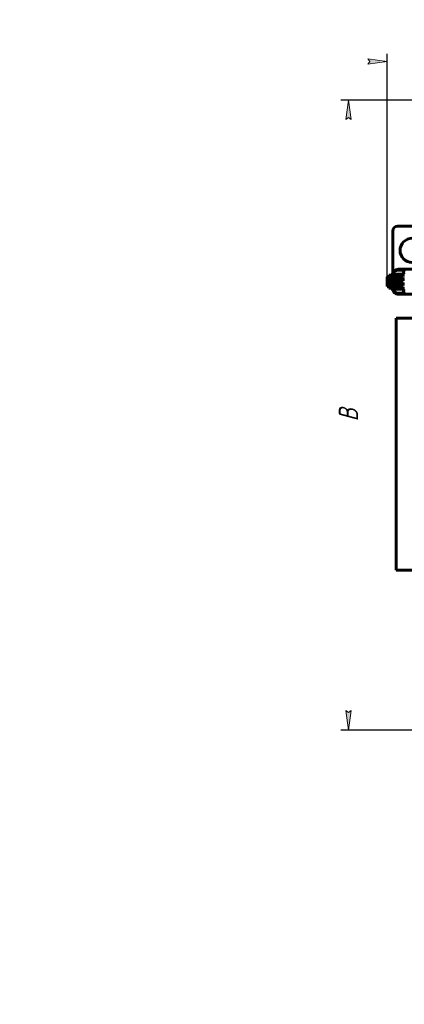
# Model space of a CAD drawing. Header units: millimetres. Extents: x 0 to 297, y 0 to 420.
# Tile 1 of 16: x 0 to 99, y 0 to 254. Entities that reach past the tile are written whole.
import ezdxf

# ---------------------------------------------------------------- set-up
doc = ezdxf.new("R2010")
doc.units = ezdxf.units.MM
doc.linetypes.add('K5LT_BASIC', pattern=[0])
doc.linetypes.add('K5LT_THIN', pattern=[0])
doc.layers.add('Системный слой', color=7, linetype='Continuous')
doc.styles.add('KDIMTEXTSTYLE', font='GOST_AU.SHX', dxfattribs={"width": 0.96, "oblique": 15, "height": 5})
doc.dimstyles.new('KDIMSTYLE (0.25)', dxfattribs={"dimtxt": 5, "dimasz": 1, "dimexe": 2, "dimexo": 0, "dimgap": 1, "dimtad": 1, "dimlfac": 4, "dimtxsty": 'KDIMTEXTSTYLE', "dimsah": 1, "dimcen": 0, "dimdle": 1, "dimadec": 0, "dimazin": 0, "dimtfac": 0.667, "dimtmove": 0, "dimatfit": 3, "dimfxl": 1, "dimtvp": 1, "dimtolj": 1, "dimtzin": 0, "dimarcsym": 0})

# ---------------------------------------------------------------- blocks, each defined once
blk = doc.blocks.new('U0')
at = {"layer": 'Системный слой', "color": 150, "linetype": 'K5LT_BASIC', "lineweight": 60, "true_color": 0x0080ff}
for p, q in [((96.21, 186.18), (96.21, 186.23)), ((96.21, 185.42), (96.21, 185.48))]:
    blk.add_line(p, q, dxfattribs=at)
blk = doc.blocks.new('U2')
at = {"layer": 'Системный слой', "color": 150, "linetype": 'K5LT_BASIC', "lineweight": 60, "true_color": 0x0080ff}
for p, q in [((96.21, 187.43), (96.21, 187.48)), ((96.21, 186.67), (96.21, 186.73))]:
    blk.add_line(p, q, dxfattribs=at)
blk = doc.blocks.new('U49')
at = {"layer": 'Системный слой', "color": 150, "linetype": 'K5LT_BASIC', "lineweight": 60, "true_color": 0x0080ff}
for p, q in [((97.52, 183.26), (97.64, 183.26)), ((102.39, 183.26), (111.27, 183.26)), ((121.27, 183.26), (131.25, 183.26)), ((135.09, 183.26), (137.27, 183.26)), ((140.27, 183.26), (156.27, 183.26)), ((166.27, 183.26), (174.41, 183.26)), ((176.86, 183.26), (182.27, 183.26)), ((185.27, 183.26), (201.27, 183.26)), ((211.27, 183.26), (218.64, 183.26)), ((220.69, 183.26), (225.02, 183.26))]:
    blk.add_line(p, q, dxfattribs=at)
blk = doc.blocks.new('U50')
at = {"layer": 'Системный слой', "color": 150, "linetype": 'K5LT_BASIC', "lineweight": 60, "true_color": 0x0080ff}
for p, q in [((133.27, 200.76), (97.52, 200.76)), ((178.27, 200.76), (144.27, 200.76)), ((225.02, 200.76), (189.27, 200.76))]:
    blk.add_line(p, q, dxfattribs=at)
blk = doc.blocks.new('KDIMARROW_01')
at = {"layer": 'Системный слой'}
blk.add_hatch(color=0, dxfattribs=at).paths.add_polyline_path([(-5, -0.66), (0, 0), (-5, 0.66), (-4.5, 0)])
at = {"layer": 'Системный слой', "color": 0, "linetype": 'K5LT_THIN', "lineweight": 18}
for p, q in [((-4.5, 0), (-5, 0.66)), ((-5, 0.66), (0, 0)), ((0, 0), (-5, -0.66)), ((-5, -0.66), (-4.5, 0)), ((0, 0), (-1, 0))]:
    blk.add_line(p, q, dxfattribs=at)

msp = doc.modelspace()

# ---------------------------------------------------------------- linework, layer by layer
at = {"layer": 'Системный слой', "color": 150, "linetype": 'K5LT_BASIC', "lineweight": 60, "true_color": 0x0080ff}
for p, q in [((96.2658, 199.5128), (96.2658, 188.7373)), ((95.3657, 188.1378), (95.2033, 188.1378)), ((95.2033, 184.7628), (95.2033, 188.1378)), ((96.046, 188.1378), (95.3657, 188.1378)), ((96.046, 188.1378), (96.2083, 188.1378)), ((96.2083, 187.4823), (96.2083, 188.1378)), ((96.3048, 188.1378), (96.2083, 188.1378)), ((96.8516, 188.1378), (96.3048, 188.1378)), ((99.1931, 188.3628), (96.3858, 188.3628)), ((97.0051, 188.1378), (96.8516, 188.1378)), ((99.2158, 188.1378), (97.0051, 188.1378)), ((97.6408, 189.6378), (102.3908, 189.6378)), ((97.6408, 189.4128), (99.1931, 189.4128)), ((99.0658, 188.8378), (99.0658, 188.9378)), ((99.2658, 188.1378), (99.2158, 188.1378)), ((94.8283, 187.7253), (94.8283, 186.5511)), ((95.2033, 187.7253), (94.8283, 187.7253)), ((94.8283, 186.5511), (94.8283, 186.3495)), ((94.8283, 186.3495), (94.8283, 185.1753)), ((95.5419, 187.4253), (95.4169, 187.4253)), ((95.4169, 186.7253), (95.4169, 187.4253)), ((95.4169, 186.7253), (95.5419, 186.7253)), ((95.4169, 185.4753), (95.4169, 186.1753)), ((95.5419, 186.1753), (95.4169, 186.1753)), ((95.4169, 185.4753), (95.5419, 185.4753)), ((95.7811, 187.4253), (95.5419, 187.4253)), ((95.5419, 186.7253), (95.7811, 186.7253)), ((95.7811, 186.1753), (95.5419, 186.1753)), ((95.5419, 185.4753), (95.7811, 185.4753)), ((95.8311, 187.4253), (95.7811, 187.4253)), ((95.7811, 186.7253), (95.8311, 186.7253)), ((95.8311, 186.1753), (95.7811, 186.1753)), ((95.7811, 185.4753), (95.8311, 185.4753)), ((95.8311, 187.4253), (95.8813, 187.4253)), ((95.8311, 187.4253), (95.8311, 186.7253)), ((95.8813, 186.7253), (95.8311, 186.7253)), ((95.8311, 186.1753), (95.8813, 186.1753)), ((95.8311, 186.1753), (95.8311, 185.4753)), ((95.8813, 185.4753), (95.8311, 185.4753)), ((96.3688, 187.4253), (95.8813, 187.4253)), ((95.8813, 186.7253), (96.3688, 186.7253)), ((96.3688, 186.1753), (95.8813, 186.1753)), ((95.8813, 185.4753), (96.3688, 185.4753)), ((96.2083, 187.4823), (96.3048, 187.4823)), ((96.3048, 186.6683), (96.2083, 186.6683)), ((96.2083, 186.2323), (96.2083, 186.6683)), ((96.2083, 186.2323), (96.3048, 186.2323)), ((96.3048, 187.4823), (96.8516, 187.4823)), ((96.8516, 186.6683), (96.3048, 186.6683)), ((96.3048, 186.2323), (96.8516, 186.2323)), ((96.3688, 187.4253), (96.4539, 187.4253)), ((96.4539, 186.7253), (96.3688, 186.7253)), ((96.3688, 186.1753), (96.4539, 186.1753)), ((96.4539, 185.4753), (96.3688, 185.4753)), ((96.8356, 187.4253), (96.4539, 187.4253)), ((96.4539, 186.7253), (96.8356, 186.7253)), ((96.8356, 186.1753), (96.4539, 186.1753)), ((96.4539, 185.4753), (96.8356, 185.4753)), ((96.8786, 187.4253), (96.8356, 187.4253)), ((96.8786, 186.7253), (96.8356, 186.7253)), ((96.8786, 186.1753), (96.8356, 186.1753)), ((96.8786, 185.4753), (96.8356, 185.4753)), ((96.8516, 187.4823), (97.0051, 187.4823)), ((97.0051, 186.6683), (96.8516, 186.6683)), ((96.8516, 186.2323), (97.0051, 186.2323)), ((98.5158, 187.4253), (96.8786, 187.4253)), ((96.8786, 186.7253), (98.5158, 186.7253)), ((98.5158, 186.1753), (96.8786, 186.1753)), ((96.8786, 185.4753), (98.5158, 185.4753)), ((96.9193, 186.9026), (96.9193, 187.248)), ((96.9193, 187.248), (98.5158, 187.248)), ((98.5158, 186.9026), (96.9193, 186.9026)), ((96.9193, 185.998), (98.5158, 185.998)), ((96.9193, 185.6526), (96.9193, 185.998)), ((98.5158, 185.6526), (96.9193, 185.6526)), ((97.0051, 187.4823), (98.9831, 187.4823)), ((98.9831, 186.6683), (97.0051, 186.6683)), ((97.0051, 186.2323), (98.9831, 186.2323)), ((98.8908, 187.4253), (98.5158, 187.4253)), ((98.5158, 187.248), (98.7713, 187.248)), ((98.7713, 186.9026), (98.5158, 186.9026)), ((98.5158, 186.7253), (98.8908, 186.7253)), ((98.8908, 186.1753), (98.5158, 186.1753)), ((98.5158, 185.998), (98.7713, 185.998)), ((98.7713, 185.6526), (98.5158, 185.6526)), ((98.5158, 185.4753), (98.8908, 185.4753)), ((98.7713, 186.9026), (98.7713, 187.248)), ((98.7713, 185.6526), (98.7713, 185.998)), ((98.8908, 187.4253), (98.8908, 186.7253)), ((98.8908, 186.1753), (98.8908, 185.4753)), ((98.9831, 187.4823), (98.9831, 186.6683)), ((98.9831, 186.2323), (98.9831, 185.4183)), ((95.2033, 185.1753), (94.8283, 185.1753)), ((95.2033, 184.7628), (95.3657, 184.7628)), ((96.046, 184.7628), (95.3657, 184.7628)), ((96.2083, 184.7628), (96.046, 184.7628)), ((96.2083, 184.7628), (96.2083, 185.4183)), ((96.3048, 185.4183), (96.2083, 185.4183)), ((96.2083, 184.7628), (96.3048, 184.7628)), ((96.8516, 185.4183), (96.3048, 185.4183)), ((96.8516, 184.7628), (96.3048, 184.7628)), ((96.3858, 184.5378), (99.1931, 184.5378)), ((97.0051, 185.4183), (96.8516, 185.4183)), ((96.8516, 184.7628), (97.0051, 184.7628)), ((98.9831, 185.4183), (97.0051, 185.4183)), ((99.2158, 184.7628), (97.0051, 184.7628)), ((99.1931, 183.4878), (97.6408, 183.4878)), ((102.3908, 183.2628), (97.6408, 183.2628)), ((99.0658, 183.9628), (99.0658, 184.0628)), ((99.2158, 184.7628), (99.2658, 184.7628)), ((97.1408, 177.0128), (104.3908, 177.0128)), ((97.1408, 112.0128), (97.1408, 177.0128)), ((104.3908, 112.0128), (97.1408, 112.0128))]:
    msp.add_line(p, q, dxfattribs=at)
msp.add_circle((101.2658, 194.5128), 3.125, dxfattribs=at)
for centre, radius, start, end in [((97.5158, 199.5128), 1.25, 90, 180), ((97.6408, 188.1378), 1.5, 90, 180), ((97.6408, 188.1378), 1.275, 90, 169.835751), ((100.0158, 188.9378), 0.95, 150, 180), ((100.0158, 188.8378), 0.95, 180, 210), ((97.6408, 184.7628), 1.5, 180, 270), ((97.6408, 184.7628), 1.275, 190.164249, 270), ((97.5158, 184.5128), 1.25, 214.134626, 270), ((100.0158, 184.0628), 0.95, 150, 180), ((100.0158, 183.9628), 0.95, 180, 210)]:
    msp.add_arc(centre, radius, start, end, dxfattribs=at)

# ---------------------------------------------------------------- block references
at = {"layer": 'Системный слой'}
for name in ['U50', 'U2', 'U0', 'U49']:
    msp.add_blockref(name, (0, 0), dxfattribs=at)

# ---------------------------------------------------------------- dimensions: what is measured, and where the dimension line sits
at = {"layer": 'Системный слой', "color": 7}
msp.add_linear_dim(base=(94.8283, 243.2628), p1=(226.2658, 199.5128), p2=(94.8283, 186.3495), location=(160.5471, 243.2628), text='\\H5.0;\\W0.965;\\Q15;\\H5.0;\\W0.965;\\Q15;\\Q15;Ш', dimstyle='KDIMSTYLE (0.25)', override={"dimexo": 0, "dimblk1": 'KDIMARROW_01', "dimblk2": 'KDIMARROW_01', "dimse1": 0, "dimse2": 0, "dimclrt": 7, "dimtolj": 1}, dxfattribs=at).render()
msp.add_linear_dim(base=(84.8283, 233.2628), p1=(105.0158, 70.7628), p2=(107.5158, 233.2628), angle=90, location=(84.8283, 152.0128), text='\\H5.0;\\W0.965;\\Q15;\\H5.0;\\W0.965;\\Q15;\\Q15;В', dimstyle='KDIMSTYLE (0.25)', override={"dimexo": 0, "dimblk1": 'KDIMARROW_01', "dimblk2": 'KDIMARROW_01', "dimse1": 0, "dimse2": 0, "dimclrt": 7, "dimtolj": 1}, dxfattribs=at).render()

doc.saveas('drawing.dxf')
